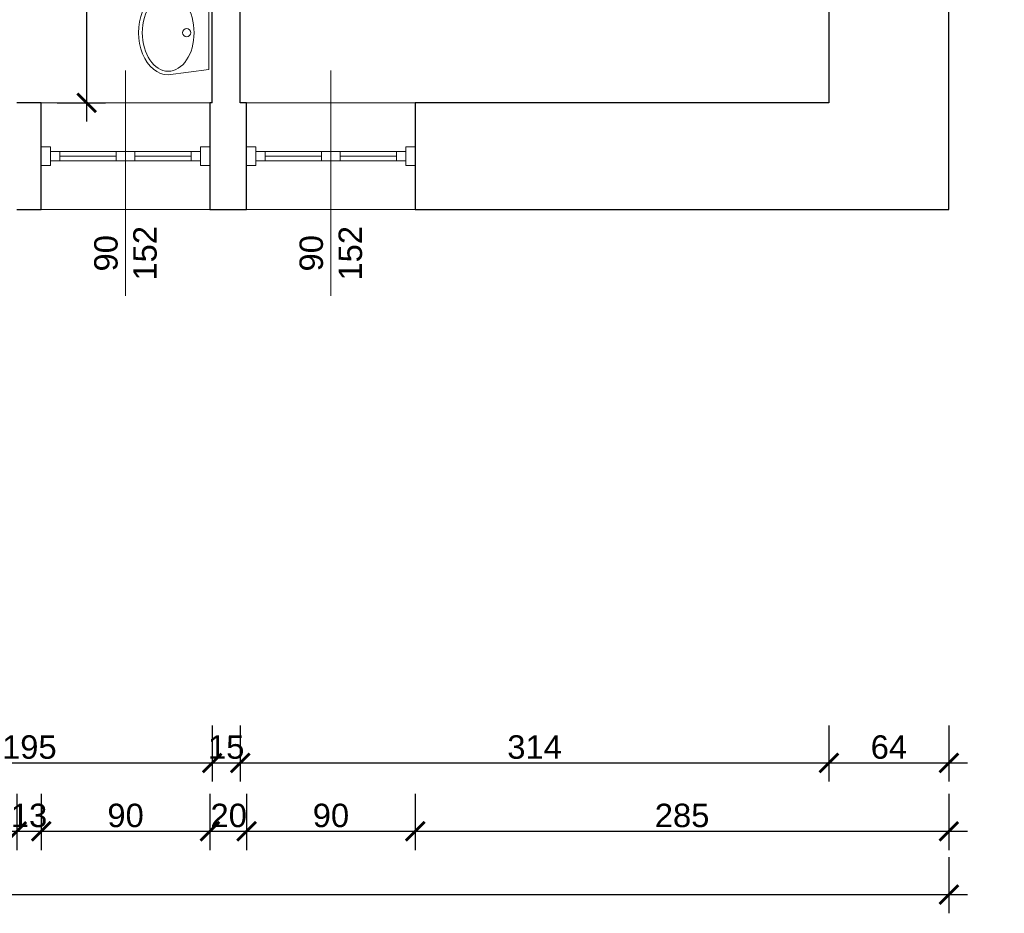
# Model space of a CAD drawing. Header units: millimetres. Extents: x 2709036 to 2756280, y 168165 to 192362.
# Tile 80 of 192: x 2716494 to 2717019, y 190326 to 190802. Entities that reach past the tile are written whole.
import ezdxf

# ---------------------------------------------------------------- set-up
doc = ezdxf.new("R2010")
doc.units = ezdxf.units.MM
doc.header["$MEASUREMENT"] = 0
doc.set_wipeout_variables(frame=1)
doc.linetypes.add('HIDDEN2', pattern=[4.7625, 3.175, -1.5875])
doc.linetypes.add('Wipeout_Contour', pattern=[1000, 0, -1000])
for name, color, linetype, lineweight in [('__MAZ_OPIS_STOLARKA', 7, 'Continuous', 0), ('__MAZ_SCHODY', 7, 'Continuous', 0), ('__MAZ_STOLARKA OKIENNA', 7, 'Continuous', 9), ('__MAZ_WYMIARY', 7, 'Continuous', 9), ('__MAZ_ŚCIANY ISTNIEJĄCE', 7, 'Continuous', 30), ('Meble i wyposażenie', 8, 'Continuous', 5)]:
    doc.layers.add(name, color=color, linetype=linetype, lineweight=lineweight)
doc.styles.add('Arial', font='arial.ttf')
doc.styles.add('Dimensions', font='arial.ttf')
doc.styles.add('styl1', font='arial.ttf')
doc.dimstyles.new('100', dxfattribs={"dimtxt": 10, "dimasz": 10, "dimexe": 18, "dimexo": 15, "dimgap": 9, "dimtad": 1, "dimdec": 1, "dimrnd": 0.5, "dimdsep": 46, "dimtxsty": 'Dimensions', "dimblk": 'ARCHTICK', "dimcen": 9, "dimdle": 10, "dimadec": 1, "dimazin": 2, "dimtfac": 1, "dimtdec": 4, "dimtofl": 0, "dimtmove": 2, "dimatfit": 3, "dimfxl": 1, "dimtolj": 1, "dimtzin": 0, "dimarcsym": 0})

# ---------------------------------------------------------------- blocks, each defined once
blk = doc.blocks.new('*U5')
at = {"color": 0, "linetype": 'Wipeout_Contour', "lineweight": -2, "ltscale": 7389.409666}
blk.add_wipeout([(-228.2, -234.4), (-227.7, -234.4), (-225.7, -255.6), (-220, -276), (-210.6, -294.8), (-188.8, -323.2), (-161.9, -346.1), (-111.8, -371.5), (-58.3, -387.1), (-3, -392.4), (52.4, -387.1), (105.9, -371.5), (155.9, -346.1), (182.9, -323.2), (204.7, -294.8), (214, -276), (219.8, -255.6), (221.8, -234.4), (193.5, -17.4), (-199.4, -17.4)], dxfattribs=at).dxf.layer = 'Meble i wyposażenie'
at = {"layer": 'Meble i wyposażenie', "color": 0, "linetype": 'Continuous', "lineweight": -2}
for p, q in [((-199.4, -17.2), (-228.2, -234.2)), ((193.5, -17.2), (-199.4, -17.2)), ((-199.2, -17.5), (-199.4, -17.5)), ((193.5, -17.5), (193.3, -17.5)), ((221.8, -234.2), (193.5, -17.2))]:
    blk.add_line(p, q, dxfattribs=at)
blk.add_circle((-3, -135.7), 22.5, dxfattribs=at)
blk.add_ellipse((-3, -234.2), major_axis=(-206, 0), ratio=0.671, dxfattribs=at)
blk.add_ellipse((-3, -234.2), major_axis=(-224.7, 0), ratio=0.702956, start_param=0, end_param=3.141593, dxfattribs=at)
blk = doc.blocks.new('_ArchTick')
at = {"color": 0, "linetype": 'ByBlock', "const_width": 0.15}
blk.add_lwpolyline([(-0.5, -0.5), (0.5, 0.5)], dxfattribs=at)
blk = doc.blocks.new('*D874')
at = {"layer": '__MAZ_WYMIARY', "color": 0, "lineweight": -2}
for p, q in [((2714190.68, 190355.69), (2714190.68, 190325.69)), ((2716989.68, 190355.69), (2716989.68, 190325.69)), ((2714180.68, 190335.69), (2716999.68, 190335.69))]:
    blk.add_line(p, q, dxfattribs=at)
at = {"layer": 'Defpoints', "color": 0, "lineweight": 30}
for p in [(2714190.68, 190701.08), (2716989.68, 190701.08), (2716989.68, 190335.69)]:
    blk.add_point(p, dxfattribs=at)
at = {"layer": '__MAZ_WYMIARY', "color": 0, "lineweight": -2, "xscale": 10, "yscale": 10, "zscale": 10, "rotation": 180}
blk.add_blockref('_ArchTick', (2714190.68, 190335.69), dxfattribs=at)
at = {"layer": '__MAZ_WYMIARY', "color": 0, "lineweight": -2, "xscale": 10, "yscale": 10, "zscale": 10}
blk.add_blockref('_ArchTick', (2716989.68, 190335.69), dxfattribs=at)
at = {"layer": '__MAZ_WYMIARY', "color": 0, "lineweight": 5, "insert": (2715590.18, 190344.08), "char_height": 12.5, "attachment_point": 5, "style": 'Arial'}
blk.add_mtext('\\A1;2799', dxfattribs=at)
blk = doc.blocks.new('*D875')
at = {"layer": '__MAZ_WYMIARY', "color": 0, "lineweight": -2}
for p, q in [((2717342.01, 192005.08), (2717342.01, 190691.08)), ((2717322.01, 191995.08), (2717352.01, 191995.08)), ((2717322.01, 190701.08), (2717352.01, 190701.08))]:
    blk.add_line(p, q, dxfattribs=at)
at = {"layer": 'Defpoints', "color": 0, "lineweight": 30}
for p in [(2716989.68, 191995.08), (2716989.68, 190701.08), (2717342.01, 190701.08)]:
    blk.add_point(p, dxfattribs=at)
at = {"layer": '__MAZ_WYMIARY', "color": 0, "lineweight": -2, "xscale": 10, "yscale": 10, "zscale": 10}
for p, rotation in [((2717342.01, 191995.08), 90), ((2717342.01, 190701.08), 270)]:
    blk.add_blockref('_ArchTick', p, dxfattribs=dict(at, rotation=rotation))
at = {"layer": '__MAZ_WYMIARY', "color": 0, "lineweight": 5, "insert": (2717333.62, 191348.08), "char_height": 12.5, "attachment_point": 5, "rotation": 90, "style": 'Arial'}
blk.add_mtext('\\A1;1294', dxfattribs=at)
blk = doc.blocks.new('*D894')
at = {"layer": '__MAZ_WYMIARY', "color": 0, "lineweight": -2}
for p, q in [((2716401.68, 190425.92), (2716401.68, 190395.92)), ((2716596.68, 190425.92), (2716596.68, 190395.92)), ((2716391.68, 190405.92), (2716606.68, 190405.92))]:
    blk.add_line(p, q, dxfattribs=at)
at = {"layer": 'Defpoints', "color": 0, "lineweight": 30}
for p in [(2716401.68, 190758.08), (2716596.68, 190758.08), (2716596.68, 190405.92)]:
    blk.add_point(p, dxfattribs=at)
at = {"layer": '__MAZ_WYMIARY', "color": 0, "lineweight": -2, "xscale": 10, "yscale": 10, "zscale": 10, "rotation": 180}
blk.add_blockref('_ArchTick', (2716401.68, 190405.92), dxfattribs=at)
at = {"layer": '__MAZ_WYMIARY', "color": 0, "lineweight": -2, "xscale": 10, "yscale": 10, "zscale": 10}
blk.add_blockref('_ArchTick', (2716596.68, 190405.92), dxfattribs=at)
at = {"layer": '__MAZ_WYMIARY', "color": 0, "lineweight": 5, "insert": (2716499.18, 190414.3), "char_height": 12.5, "attachment_point": 5, "style": 'Arial'}
blk.add_mtext('\\A1;195', dxfattribs=at)
blk = doc.blocks.new('*D895')
at = {"layer": '__MAZ_WYMIARY', "color": 0, "lineweight": -2}
for p, q in [((2716596.68, 190425.92), (2716596.68, 190395.92)), ((2716611.68, 190425.92), (2716611.68, 190395.92)), ((2716586.68, 190405.92), (2716621.68, 190405.92))]:
    blk.add_line(p, q, dxfattribs=at)
at = {"layer": 'Defpoints', "color": 0, "lineweight": 30}
for p in [(2716596.68, 190758.08), (2716611.68, 190758.08), (2716611.68, 190405.92)]:
    blk.add_point(p, dxfattribs=at)
at = {"layer": '__MAZ_WYMIARY', "color": 0, "lineweight": -2, "xscale": 10, "yscale": 10, "zscale": 10, "rotation": 180}
blk.add_blockref('_ArchTick', (2716596.68, 190405.92), dxfattribs=at)
at = {"layer": '__MAZ_WYMIARY', "color": 0, "lineweight": -2, "xscale": 10, "yscale": 10, "zscale": 10}
blk.add_blockref('_ArchTick', (2716611.68, 190405.92), dxfattribs=at)
at = {"layer": '__MAZ_WYMIARY', "color": 0, "lineweight": 5, "insert": (2716604.18, 190414.3), "char_height": 12.5, "attachment_point": 5, "style": 'Arial'}
blk.add_mtext('\\A1;15', dxfattribs=at)
blk = doc.blocks.new('*D896')
at = {"layer": '__MAZ_WYMIARY', "color": 0, "lineweight": -2}
for p, q in [((2716611.68, 190425.92), (2716611.68, 190395.92)), ((2716925.68, 190425.92), (2716925.68, 190395.92)), ((2716601.68, 190405.92), (2716935.68, 190405.92))]:
    blk.add_line(p, q, dxfattribs=at)
at = {"layer": 'Defpoints', "color": 0, "lineweight": 30}
for p in [(2716611.68, 190758.08), (2716925.68, 190758.08), (2716925.68, 190405.92)]:
    blk.add_point(p, dxfattribs=at)
at = {"layer": '__MAZ_WYMIARY', "color": 0, "lineweight": -2, "xscale": 10, "yscale": 10, "zscale": 10, "rotation": 180}
blk.add_blockref('_ArchTick', (2716611.68, 190405.92), dxfattribs=at)
at = {"layer": '__MAZ_WYMIARY', "color": 0, "lineweight": -2, "xscale": 10, "yscale": 10, "zscale": 10}
blk.add_blockref('_ArchTick', (2716925.68, 190405.92), dxfattribs=at)
at = {"layer": '__MAZ_WYMIARY', "color": 0, "lineweight": 5, "insert": (2716768.68, 190414.31), "char_height": 12.5, "attachment_point": 5, "style": 'Arial'}
blk.add_mtext('\\A1;314', dxfattribs=at)
blk = doc.blocks.new('*D897')
at = {"layer": '__MAZ_WYMIARY', "color": 0, "lineweight": -2}
for p, q in [((2716925.68, 190425.92), (2716925.68, 190395.92)), ((2716989.68, 190425.92), (2716989.68, 190395.92)), ((2716915.68, 190405.92), (2716999.68, 190405.92))]:
    blk.add_line(p, q, dxfattribs=at)
at = {"layer": 'Defpoints', "color": 0, "lineweight": 30}
for p in [(2716925.68, 190758.08), (2716989.68, 190701.08), (2716989.68, 190405.92)]:
    blk.add_point(p, dxfattribs=at)
at = {"layer": '__MAZ_WYMIARY', "color": 0, "lineweight": -2, "xscale": 10, "yscale": 10, "zscale": 10, "rotation": 180}
blk.add_blockref('_ArchTick', (2716925.68, 190405.92), dxfattribs=at)
at = {"layer": '__MAZ_WYMIARY', "color": 0, "lineweight": -2, "xscale": 10, "yscale": 10, "zscale": 10}
blk.add_blockref('_ArchTick', (2716989.68, 190405.92), dxfattribs=at)
at = {"layer": '__MAZ_WYMIARY', "color": 0, "lineweight": 5, "insert": (2716957.68, 190414.3), "char_height": 12.5, "attachment_point": 5, "style": 'Arial'}
blk.add_mtext('\\A1;64', dxfattribs=at)
blk = doc.blocks.new('*D906')
at = {"layer": '__MAZ_WYMIARY', "color": 0, "lineweight": -2}
for p, q in [((2717263.32, 191046.08), (2717263.32, 190748.08)), ((2717243.32, 191036.08), (2717273.32, 191036.08)), ((2717243.32, 190758.08), (2717273.32, 190758.08))]:
    blk.add_line(p, q, dxfattribs=at)
at = {"layer": 'Defpoints', "color": 0, "lineweight": 30}
for p in [(2716890.81, 191036.08), (2716925.68, 190758.08), (2717263.32, 190758.08)]:
    blk.add_point(p, dxfattribs=at)
at = {"layer": '__MAZ_WYMIARY', "color": 0, "lineweight": -2, "xscale": 10, "yscale": 10, "zscale": 10}
for p, rotation in [((2717263.32, 191036.08), 90), ((2717263.32, 190758.08), 270)]:
    blk.add_blockref('_ArchTick', p, dxfattribs=dict(at, rotation=rotation))
at = {"layer": '__MAZ_WYMIARY', "color": 0, "lineweight": 5, "insert": (2717254.94, 190897.08), "char_height": 12.5, "attachment_point": 5, "rotation": 90, "style": 'Arial'}
blk.add_mtext('\\A1;278', dxfattribs=at)
blk = doc.blocks.new('*D907')
at = {"layer": '__MAZ_WYMIARY', "color": 0, "lineweight": -2}
for p, q in [((2717263.32, 190768.08), (2717263.32, 190691.08)), ((2717243.32, 190758.08), (2717273.32, 190758.08)), ((2717243.32, 190701.08), (2717273.32, 190701.08))]:
    blk.add_line(p, q, dxfattribs=at)
at = {"layer": 'Defpoints', "color": 0, "lineweight": 30}
for p in [(2716925.68, 190758.08), (2716989.68, 190701.08), (2717263.32, 190701.08)]:
    blk.add_point(p, dxfattribs=at)
at = {"layer": '__MAZ_WYMIARY', "color": 0, "lineweight": -2, "xscale": 10, "yscale": 10, "zscale": 10}
for p, rotation in [((2717263.32, 190758.08), 90), ((2717263.32, 190701.08), 270)]:
    blk.add_blockref('_ArchTick', p, dxfattribs=dict(at, rotation=rotation))
at = {"layer": '__MAZ_WYMIARY', "color": 0, "lineweight": 5, "insert": (2717254.96, 190729.58), "char_height": 12.5, "attachment_point": 5, "rotation": 90, "style": 'Arial'}
blk.add_mtext('\\A1;57', dxfattribs=at)
blk = doc.blocks.new('*D943')
at = {"layer": '__MAZ_WYMIARY', "color": 0, "lineweight": -2}
for p, q in [((2716402.54, 190389.44), (2716402.54, 190359.44)), ((2716492.54, 190389.44), (2716492.54, 190359.44)), ((2716392.54, 190369.44), (2716502.54, 190369.44))]:
    blk.add_line(p, q, dxfattribs=at)
at = {"layer": 'Defpoints', "color": 0, "lineweight": 30}
for p in [(2716402.54, 190701.08), (2716492.54, 190701.08), (2716492.54, 190369.44)]:
    blk.add_point(p, dxfattribs=at)
at = {"layer": '__MAZ_WYMIARY', "color": 0, "lineweight": -2, "xscale": 10, "yscale": 10, "zscale": 10, "rotation": 180}
blk.add_blockref('_ArchTick', (2716402.54, 190369.44), dxfattribs=at)
at = {"layer": '__MAZ_WYMIARY', "color": 0, "lineweight": -2, "xscale": 10, "yscale": 10, "zscale": 10}
blk.add_blockref('_ArchTick', (2716492.54, 190369.44), dxfattribs=at)
at = {"layer": '__MAZ_WYMIARY', "color": 0, "lineweight": 5, "insert": (2716447.54, 190377.83), "char_height": 12.5, "attachment_point": 5, "style": 'Arial'}
blk.add_mtext('\\A1;90', dxfattribs=at)
blk = doc.blocks.new('*D944')
at = {"layer": '__MAZ_WYMIARY', "color": 0, "lineweight": -2}
for p, q in [((2716492.54, 190389.44), (2716492.54, 190359.44)), ((2716505.53, 190389.44), (2716505.53, 190359.44)), ((2716482.54, 190369.44), (2716515.53, 190369.44))]:
    blk.add_line(p, q, dxfattribs=at)
at = {"layer": 'Defpoints', "color": 0, "lineweight": 30}
for p in [(2716492.54, 190701.02), (2716505.53, 190701.02), (2716505.53, 190369.44)]:
    blk.add_point(p, dxfattribs=at)
at = {"layer": '__MAZ_WYMIARY', "color": 0, "lineweight": -2, "xscale": 10, "yscale": 10, "zscale": 10, "rotation": 180}
blk.add_blockref('_ArchTick', (2716492.54, 190369.44), dxfattribs=at)
at = {"layer": '__MAZ_WYMIARY', "color": 0, "lineweight": -2, "xscale": 10, "yscale": 10, "zscale": 10}
blk.add_blockref('_ArchTick', (2716505.53, 190369.44), dxfattribs=at)
at = {"layer": '__MAZ_WYMIARY', "color": 0, "lineweight": 5, "insert": (2716499.03, 190377.83), "char_height": 12.5, "attachment_point": 5, "style": 'Arial'}
blk.add_mtext('\\A1;13', dxfattribs=at)
blk = doc.blocks.new('*D945')
at = {"layer": '__MAZ_WYMIARY', "color": 0, "lineweight": -2}
for p, q in [((2716505.53, 190389.44), (2716505.53, 190359.44)), ((2716595.53, 190389.44), (2716595.53, 190359.44)), ((2716495.53, 190369.44), (2716605.53, 190369.44))]:
    blk.add_line(p, q, dxfattribs=at)
at = {"layer": 'Defpoints', "color": 0, "lineweight": 30}
for p in [(2716505.53, 190701.08), (2716595.53, 190701.08), (2716595.53, 190369.44)]:
    blk.add_point(p, dxfattribs=at)
at = {"layer": '__MAZ_WYMIARY', "color": 0, "lineweight": -2, "xscale": 10, "yscale": 10, "zscale": 10, "rotation": 180}
blk.add_blockref('_ArchTick', (2716505.53, 190369.44), dxfattribs=at)
at = {"layer": '__MAZ_WYMIARY', "color": 0, "lineweight": -2, "xscale": 10, "yscale": 10, "zscale": 10}
blk.add_blockref('_ArchTick', (2716595.53, 190369.44), dxfattribs=at)
at = {"layer": '__MAZ_WYMIARY', "color": 0, "lineweight": 5, "insert": (2716550.53, 190377.83), "char_height": 12.5, "attachment_point": 5, "style": 'Arial'}
blk.add_mtext('\\A1;90', dxfattribs=at)
blk = doc.blocks.new('*D946')
at = {"layer": '__MAZ_WYMIARY', "color": 0, "lineweight": -2}
for p, q in [((2716595.53, 190389.44), (2716595.53, 190359.44)), ((2716615.06, 190389.44), (2716615.06, 190359.44)), ((2716585.53, 190369.44), (2716625.06, 190369.44))]:
    blk.add_line(p, q, dxfattribs=at)
at = {"layer": 'Defpoints', "color": 0, "lineweight": 30}
for p in [(2716595.53, 190701.08), (2716615.06, 190701.08), (2716615.06, 190369.44)]:
    blk.add_point(p, dxfattribs=at)
at = {"layer": '__MAZ_WYMIARY', "color": 0, "lineweight": -2, "xscale": 10, "yscale": 10, "zscale": 10, "rotation": 180}
blk.add_blockref('_ArchTick', (2716595.53, 190369.44), dxfattribs=at)
at = {"layer": '__MAZ_WYMIARY', "color": 0, "lineweight": -2, "xscale": 10, "yscale": 10, "zscale": 10}
blk.add_blockref('_ArchTick', (2716615.06, 190369.44), dxfattribs=at)
at = {"layer": '__MAZ_WYMIARY', "color": 0, "lineweight": 5, "insert": (2716605.53, 190377.83), "char_height": 12.5, "attachment_point": 5, "style": 'Arial'}
blk.add_mtext('\\A1;20', dxfattribs=at)
blk = doc.blocks.new('*D947')
at = {"layer": '__MAZ_WYMIARY', "color": 0, "lineweight": -2}
for p, q in [((2716615.06, 190389.44), (2716615.06, 190359.44)), ((2716705.06, 190389.44), (2716705.06, 190359.44)), ((2716605.06, 190369.44), (2716715.06, 190369.44))]:
    blk.add_line(p, q, dxfattribs=at)
at = {"layer": 'Defpoints', "color": 0, "lineweight": 30}
for p in [(2716615.06, 190701.08), (2716705.06, 190701.08), (2716705.06, 190369.44)]:
    blk.add_point(p, dxfattribs=at)
at = {"layer": '__MAZ_WYMIARY', "color": 0, "lineweight": -2, "xscale": 10, "yscale": 10, "zscale": 10, "rotation": 180}
blk.add_blockref('_ArchTick', (2716615.06, 190369.44), dxfattribs=at)
at = {"layer": '__MAZ_WYMIARY', "color": 0, "lineweight": -2, "xscale": 10, "yscale": 10, "zscale": 10}
blk.add_blockref('_ArchTick', (2716705.06, 190369.44), dxfattribs=at)
at = {"layer": '__MAZ_WYMIARY', "color": 0, "lineweight": 5, "insert": (2716660.06, 190377.83), "char_height": 12.5, "attachment_point": 5, "style": 'Arial'}
blk.add_mtext('\\A1;90', dxfattribs=at)
blk = doc.blocks.new('*D948')
at = {"layer": '__MAZ_WYMIARY', "color": 0, "lineweight": -2}
for p, q in [((2716705.06, 190389.44), (2716705.06, 190359.44)), ((2716989.68, 190389.44), (2716989.68, 190359.44)), ((2716695.06, 190369.44), (2716999.68, 190369.44))]:
    blk.add_line(p, q, dxfattribs=at)
at = {"layer": 'Defpoints', "color": 0, "lineweight": 30}
for p in [(2716705.06, 190701.02), (2716989.68, 190701.08), (2716989.68, 190369.44)]:
    blk.add_point(p, dxfattribs=at)
at = {"layer": '__MAZ_WYMIARY', "color": 0, "lineweight": -2, "xscale": 10, "yscale": 10, "zscale": 10, "rotation": 180}
blk.add_blockref('_ArchTick', (2716705.06, 190369.44), dxfattribs=at)
at = {"layer": '__MAZ_WYMIARY', "color": 0, "lineweight": -2, "xscale": 10, "yscale": 10, "zscale": 10}
blk.add_blockref('_ArchTick', (2716989.68, 190369.44), dxfattribs=at)
at = {"layer": '__MAZ_WYMIARY', "color": 0, "lineweight": 5, "insert": (2716847.37, 190377.83), "char_height": 12.5, "attachment_point": 5, "style": 'Arial'}
blk.add_mtext('\\A1;285', dxfattribs=at)
blk = doc.blocks.new('*D951')
at = {"layer": '__MAZ_WYMIARY', "color": 0, "lineweight": -2}
for p, q in [((2717301.14, 190691.08), (2717301.14, 190943.03)), ((2717281.14, 190933.03), (2717311.14, 190933.03)), ((2717281.14, 190701.08), (2717311.14, 190701.08))]:
    blk.add_line(p, q, dxfattribs=at)
at = {"layer": 'Defpoints', "color": 0, "lineweight": 30}
for p in [(2716989.68, 190933.03), (2717301.14, 190933.03), (2716989.68, 190701.08)]:
    blk.add_point(p, dxfattribs=at)
at = {"layer": '__MAZ_WYMIARY', "color": 0, "lineweight": -2, "xscale": 10, "yscale": 10, "zscale": 10}
for p, rotation in [((2717301.14, 190933.03), 90), ((2717301.14, 190701.08), 270)]:
    blk.add_blockref('_ArchTick', p, dxfattribs=dict(at, rotation=rotation))
at = {"layer": '__MAZ_WYMIARY', "color": 0, "lineweight": 5, "insert": (2717292.75, 190817.05), "char_height": 12.5, "attachment_point": 5, "rotation": 90, "style": 'Arial'}
blk.add_mtext('\\A1;232', dxfattribs=at)
blk = doc.blocks.new('*D967')
at = {"layer": '__MAZ_WYMIARY', "color": 0, "lineweight": -2}
for p, q in [((2716529.75, 190906.78), (2716529.75, 190748.08)), ((2716515.42, 190896.78), (2716539.75, 190896.78)), ((2716514.03, 190758.08), (2716539.75, 190758.08))]:
    blk.add_line(p, q, dxfattribs=at)
at = {"layer": 'Defpoints', "color": 0, "lineweight": 30}
for p in [(2716500.42, 190896.78), (2716499.03, 190758.08), (2716529.75, 190758.08)]:
    blk.add_point(p, dxfattribs=at)
at = {"layer": '__MAZ_WYMIARY', "color": 0, "lineweight": -2, "xscale": 10, "yscale": 10, "zscale": 10}
for p, rotation in [((2716529.75, 190896.78), 90), ((2716529.75, 190758.08), 270)]:
    blk.add_blockref('_ArchTick', p, dxfattribs=dict(at, rotation=rotation))
at = {"layer": '__MAZ_WYMIARY', "color": 0, "lineweight": 5, "insert": (2716521.36, 190827.43), "char_height": 12.5, "attachment_point": 5, "rotation": 90, "style": 'Arial'}
blk.add_mtext('\\A1;139', dxfattribs=at)

msp = doc.modelspace()

# ---------------------------------------------------------------- linework, layer by layer
at = {"layer": '__MAZ_OPIS_STOLARKA', "color": 252}
for points in [[(2716550.53, 190655.07), (2716550.53, 190775.29)], [(2716660.06, 190655.07), (2716660.06, 190775.29)]]:
    msp.add_lwpolyline(points, dxfattribs=at)
at = {"layer": '__MAZ_SCHODY', "color": 252, "linetype": 'HIDDEN2', "lineweight": 5}
for p, q in [((2716595.53, 190758.08), (2716505.53, 190758.08)), ((2716705.06, 190758.08), (2716615.06, 190758.08)), ((2716505.53, 190701.08), (2716595.53, 190701.08)), ((2716615.06, 190701.08), (2716705.06, 190701.08))]:
    msp.add_line(p, q, dxfattribs=at)
at = {"layer": '__MAZ_STOLARKA OKIENNA', "color": 252, "linetype": 'Continuous'}
for p, q in [((2716505.53, 190758.08), (2716595.53, 190758.08)), ((2716615.06, 190758.08), (2716705.06, 190758.08)), ((2716515.53, 190727.08), (2716515.53, 190732.08)), ((2716545.53, 190727.08), (2716545.53, 190732.08)), ((2716555.53, 190727.08), (2716555.53, 190732.08)), ((2716585.53, 190727.08), (2716585.53, 190732.08)), ((2716625.06, 190727.08), (2716625.06, 190732.08)), ((2716655.06, 190727.08), (2716655.06, 190732.08)), ((2716665.06, 190727.08), (2716665.06, 190732.08)), ((2716695.06, 190727.08), (2716695.06, 190732.08)), ((2716515.53, 190729.58), (2716545.53, 190729.58)), ((2716585.53, 190729.58), (2716555.53, 190729.58)), ((2716625.06, 190729.58), (2716655.06, 190729.58)), ((2716695.06, 190729.58), (2716665.06, 190729.58)), ((2716505.53, 190701.08), (2716595.53, 190701.08)), ((2716615.06, 190701.08), (2716705.06, 190701.08))]:
    msp.add_line(p, q, dxfattribs=at)
for points in [[(2716510.53, 190734.58), (2716505.53, 190734.58), (2716505.53, 190724.58), (2716510.53, 190724.58)], [(2716510.53, 190727.08), (2716510.53, 190732.08), (2716550.53, 190732.08), (2716550.53, 190727.08)], [(2716590.53, 190727.08), (2716590.53, 190732.08), (2716550.53, 190732.08), (2716550.53, 190727.08)], [(2716590.53, 190734.58), (2716595.53, 190734.58), (2716595.53, 190724.58), (2716590.53, 190724.58)], [(2716620.06, 190734.58), (2716615.06, 190734.58), (2716615.06, 190724.58), (2716620.06, 190724.58)], [(2716620.06, 190727.08), (2716620.06, 190732.08), (2716660.06, 190732.08), (2716660.06, 190727.08)], [(2716700.06, 190727.08), (2716700.06, 190732.08), (2716660.06, 190732.08), (2716660.06, 190727.08)], [(2716700.06, 190734.58), (2716705.06, 190734.58), (2716705.06, 190724.58), (2716700.06, 190724.58)]]:
    msp.add_lwpolyline(points, close=True, dxfattribs=at)
at = {"layer": '__MAZ_ŚCIANY ISTNIEJĄCE', "color": 252, "ltscale": 15}
for p, q in [((2716611.68, 190758.08), (2716611.68, 191036.08)), ((2716925.68, 190933.03), (2716925.68, 190758.08)), ((2716989.68, 190701.08), (2716989.68, 190933.03)), ((2716505.53, 190758.08), (2716492.54, 190758.08)), ((2716505.53, 190701.08), (2716505.53, 190758.08)), ((2716595.53, 190758.08), (2716595.53, 190701.08)), ((2716596.68, 190758.08), (2716595.53, 190758.08)), ((2716615.06, 190758.08), (2716611.68, 190758.08)), ((2716615.06, 190701.08), (2716615.06, 190758.08)), ((2716705.06, 190758.08), (2716705.06, 190701.08)), ((2716925.68, 190758.08), (2716705.06, 190758.08)), ((2716492.54, 190701.08), (2716505.53, 190701.08)), ((2716595.53, 190701.08), (2716615.06, 190701.08)), ((2716705.06, 190701.08), (2716989.68, 190701.08))]:
    msp.add_line(p, q, dxfattribs=at)

# ---------------------------------------------------------------- block references
at = {"layer": 'Meble i wyposażenie', "color": 252, "xscale": -0.1, "yscale": 0.1, "zscale": 0.1, "rotation": 270}
msp.add_blockref('*U5', (2716596.68, 190795.77), dxfattribs=at)

# ---------------------------------------------------------------- texts
at = {"layer": '__MAZ_OPIS_STOLARKA', "color": 252, "char_height": 12.5, "width": 38.3096, "attachment_point": 5, "rotation": 90, "style": 'styl1'}
for insert in [(2716550.53, 190677.79), (2716660.06, 190677.79)]:
    msp.add_mtext('90\\P152', dxfattribs=dict(at, insert=insert))

# ---------------------------------------------------------------- dimensions: what is measured, and where the dimension line sits
at = {"layer": '__MAZ_WYMIARY', "color": 252, "lineweight": 5}
for base, p1, p2, picture, middle in [((2717342.01, 190701.08), (2716989.68, 191995.08), (2716989.68, 190701.08), '*D875', (2717333.62, 191348.08)), ((2717263.32, 190758.08), (2716890.81, 191036.08), (2716925.68, 190758.08), '*D906', (2717254.94, 190897.08)), ((2717301.14, 190933.03), (2716989.68, 190701.08), (2716989.68, 190933.03), '*D951', (2717292.75, 190817.05)), ((2716529.75, 190758.08), (2716500.42, 190896.78), (2716499.03, 190758.08), '*D967', (2716521.36, 190827.43)), ((2717263.32, 190701.08), (2716925.68, 190758.08), (2716989.68, 190701.08), '*D907', (2717254.96, 190729.58))]:
    dim = msp.add_linear_dim(base=base, p1=p1, p2=p2, angle=90, dimstyle='100', override={"dimtxt": 12.5, "dimexe": 10, "dimgap": 2, "dimdec": 0, "dimtxsty": 'Arial', "dimtmove": 1, "dimfxl": 20, "dimfxlon": 1}, dxfattribs=at)
    dim.commit()
    dim.dimension.update_dxf_attribs({"geometry": picture, "text_midpoint": middle})
for base, p1, p2, picture, middle in [((2716596.68, 190405.92), (2716401.68, 190758.08), (2716596.68, 190758.08), '*D894', (2716499.18, 190414.3)), ((2716925.68, 190405.92), (2716611.68, 190758.08), (2716925.68, 190758.08), '*D896', (2716768.68, 190414.31)), ((2716989.68, 190405.92), (2716925.68, 190758.08), (2716989.68, 190701.08), '*D897', (2716957.68, 190414.3)), ((2716989.68, 190335.69), (2714190.68, 190701.08), (2716989.68, 190701.08), '*D874', (2715590.18, 190344.08)), ((2716492.54, 190369.44), (2716402.54, 190701.08), (2716492.54, 190701.08), '*D943', (2716447.54, 190377.83)), ((2716595.53, 190369.44), (2716505.53, 190701.08), (2716595.53, 190701.08), '*D945', (2716550.53, 190377.83)), ((2716705.06, 190369.44), (2716615.06, 190701.08), (2716705.06, 190701.08), '*D947', (2716660.06, 190377.83)), ((2716989.68, 190369.44), (2716705.06, 190701.02), (2716989.68, 190701.08), '*D948', (2716847.37, 190377.83))]:
    dim = msp.add_linear_dim(base=base, p1=p1, p2=p2, dimstyle='100', override={"dimtxt": 12.5, "dimexe": 10, "dimgap": 2, "dimdec": 0, "dimtxsty": 'Arial', "dimtmove": 1, "dimfxl": 20, "dimfxlon": 1}, dxfattribs=at)
    dim.commit()
    dim.dimension.update_dxf_attribs({"geometry": picture, "text_midpoint": middle})
for base, p1, p2, picture, middle in [((2716611.68, 190405.92), (2716596.68, 190758.08), (2716611.68, 190758.08), '*D895', (2716604.18, 190405.92)), ((2716505.53, 190369.44), (2716492.54, 190701.02), (2716505.53, 190701.02), '*D944', (2716499.03, 190369.44)), ((2716615.06, 190369.44), (2716595.53, 190701.08), (2716615.06, 190701.08), '*D946', (2716605.53, 190369.44))]:
    dim = msp.add_linear_dim(base=base, p1=p1, p2=p2, dimstyle='100', override={"dimtxt": 12.5, "dimexe": 10, "dimgap": 2, "dimdec": 0, "dimtxsty": 'Arial', "dimtmove": 1, "dimfxl": 20, "dimfxlon": 1}, dxfattribs=at)
    dim.commit()
    dim.dimension.update_dxf_attribs({"geometry": picture, "text_midpoint": middle, "dimtype": 160})

# ---------------------------------------------------------------- next in the draw order: linework, layer by layer
at = {"layer": '__MAZ_ŚCIANY ISTNIEJĄCE', "color": 252, "ltscale": 15}
msp.add_line((2716596.68, 190758.08), (2716596.68, 191036.08), dxfattribs=at)

doc.saveas('drawing.dxf')
